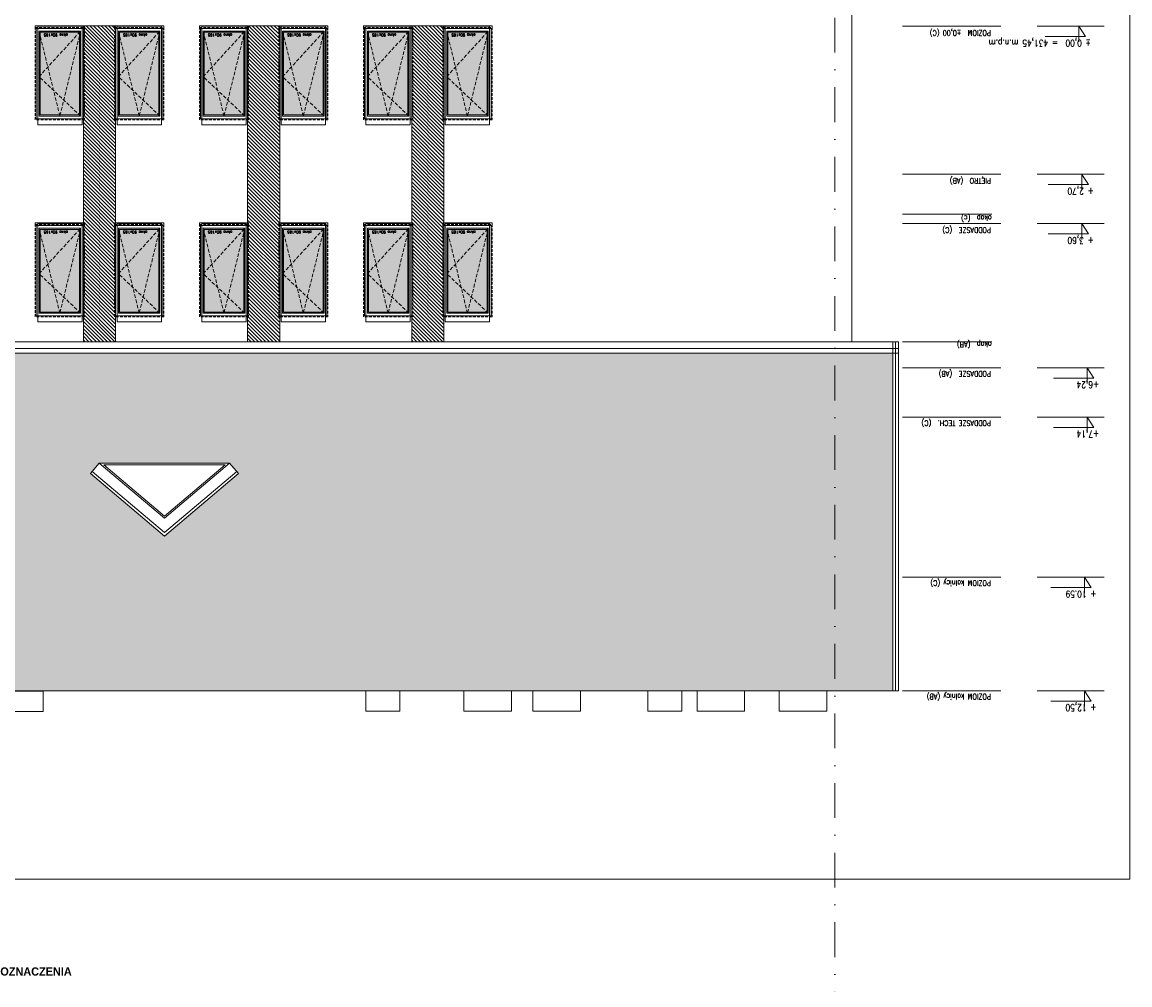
# Model space of a CAD drawing. Header units: millimetres. Extents: x -82287 to 177822, y -399756 to 0.
# Tile 205 of 228: x 53569 to 55593, y -193213 to -191455. Entities that reach past the tile are written whole.
import ezdxf
from ezdxf.enums import TextEntityAlignment as Align

# ---------------------------------------------------------------- set-up
doc = ezdxf.new("R2010")
doc.units = ezdxf.units.MM
doc.header["$MEASUREMENT"] = 0
for name, pattern in [('SUŁOSZOWA - PB 21 03$0$CACHE', [9.525, 6.35, -3.175]), ('SUŁOSZOWA - PB 21 03$0$CARKOVANA', [7.5, 5, -2.5]), ('SUŁOSZOWA - PB 21 03$0$DASHDOT', [25.4, 12.7, -6.35, 0, -6.35])]:
    doc.linetypes.add(name, pattern=pattern)
doc.layers.add('FL_XREF', color=252, linetype='Continuous')
for name, color, linetype, lineweight in [('SUŁOSZOWA - PB 21 03$0$! opisy okien elewacja', 251, 'Continuous', 0), ('SUŁOSZOWA - PB 21 03$0$!! 0_ Istn-okna', 251, 'Continuous', 0), ('SUŁOSZOWA - PB 21 03$0$!! 0_ Istn-widok', 251, 'Continuous', 0), ('SUŁOSZOWA - PB 21 03$0$!! 0_ Opis', 251, 'Continuous', 0), ('SUŁOSZOWA - PB 21 03$0$!! 0_ WIDOK ELEWACJA', 251, 'Continuous', 0), ('SUŁOSZOWA - PB 21 03$0$!! 0_Istn-drzwi', 251, 'Continuous', 0), ('SUŁOSZOWA - PB 21 03$0$!! 0_Opis_pom', 251, 'Continuous', 0), ('SUŁOSZOWA - PB 21 03$0$!! 1  WYDZIELENIE PPOŻ', 251, 'Continuous', 0), ('SUŁOSZOWA - PB 21 03$0$!! 1_ELEWACJA KOLOR', 251, 'Continuous', 0), ('SUŁOSZOWA - PB 21 03$0$!! 1_Hatch dach', 251, 'Continuous', 0), ('SUŁOSZOWA - PB 21 03$0$!! 1_OPIS POM NOWE', 251, 'Continuous', 0), ('SUŁOSZOWA - PB 21 03$0$!! 2_NOWE OKNA WIDOk - remont', 251, 'Continuous', 0), ('SUŁOSZOWA - PB 21 03$0$!! 2_TYNK OBRYS', 251, 'Continuous', 0), ('SUŁOSZOWA - PB 21 03$0$0-osie-liniA', 251, 'SUŁOSZOWA - PB 21 03$0$DASHDOT', 0), ('SUŁOSZOWA - PB 21 03$0$0-rzedne-blok', 251, 'Continuous', 0)]:
    doc.layers.add(name, color=color, linetype=linetype, lineweight=lineweight)
doc.layers.add('SUŁOSZOWA - PB 21 03$0$!! 0_ramki', color=251, linetype='Continuous', lineweight=0, plot=False)
doc.styles.add('SUŁOSZOWA - PB 21 03$0$ARIAL', font='tahoma.ttf')
doc.styles.add('SUŁOSZOWA - PB 21 03$0$DEUTSCH', font='SIMPLEX8')
doc.styles.add('SUŁOSZOWA - PB 21 03$0$SIMPLEX', font='simplex.shx', dxfattribs={"width": 0.77})
doc.styles.add('SUŁOSZOWA - PB 21 03$0$STYLE10', font='arialbd.ttf')
doc.styles.add('SUŁOSZOWA - PB 21 03$0$TXT', font='simplex.shx')
pattern_1 = [(135, (130878.9713, -432804.355), (-3.367596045, -3.367596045), [])]

# ---------------------------------------------------------------- blocks, each defined once
blk = doc.blocks.new('SUŁOSZOWA - PB 21 03$0$okno 90x180')
at = {"layer": 'SUŁOSZOWA - PB 21 03$0$!! 1_Hatch dach', "true_color": 0x575757}
h = blk.add_hatch(dxfattribs=at)
h.set_pattern_fill('DOTS', color=251)
h.set_pattern_definition([(0, (-9632.3096, -11392.1331), (0.79375, 1.5875), [0, -1.5875])])
h.paths.add_polyline_path([(9, -20), (81, -20), (81, -171), (9, -171)])
at = {"layer": 'SUŁOSZOWA - PB 21 03$0$!! 0_ Istn-okna', "linetype": 'SUŁOSZOWA - PB 21 03$0$CARKOVANA', "lineweight": 5}
blk.add_lwpolyline([(0, -11), (90, -11), (90, -180), (0, -180)], close=True, dxfattribs=at)
at = {"layer": 'SUŁOSZOWA - PB 21 03$0$!! 0_ Istn-okna'}
for points in [[(2, -13), (88, -13), (88, -178), (2, -178)], [(7, -18), (83, -18), (83, -173), (7, -173)], [(9, -20), (81, -20), (81, -171), (9, -171)], [(0, -178), (90, -178), (90, -183), (0, -183)]]:
    blk.add_lwpolyline(points, close=True, dxfattribs=at)
at = {"layer": 'SUŁOSZOWA - PB 21 03$0$!! 1_Hatch dach', "color": 251, "linetype": 'SUŁOSZOWA - PB 21 03$0$CACHE', "true_color": 0x575757}
for points in [[(7, -173), (45, -18), (83, -173)], [(7, -18), (83, -90), (7, -173)]]:
    blk.add_lwpolyline(points, dxfattribs=at)
at = {"insert": (30.1, -163.6), "char_height": 5, "attachment_point": 1, "style": 'SUŁOSZOWA - PB 21 03$0$TXT'}
blk.add_mtext_dynamic_manual_height_columns('okno 90x165', width=52.63, gutter_width=75, heights=[0], dxfattribs=at)
blk = doc.blocks.new('SUŁOSZOWA - PB 21 03$0$BLOK OSIE A-B PN')
at = {"layer": 'SUŁOSZOWA - PB 21 03$0$0-osie-liniA', "ltscale": 5}
blk.add_lwpolyline([(54991.7, -182063), (54991.7, -184306.7)], dxfattribs=at)
blk = doc.blocks.new('SUŁOSZOWA - PB 21 03$0$D_kota')
for p, q in [((8.7, 0), (8.7, 23)), ((-0.8, 15), (8.7, 15)), ((8.7, 0), (-0.8, 15))]:
    blk.add_line(p, q)
blk.add_lwpolyline([(-0.8, 15), (57.9, 15)])
at = {"style": 'SUŁOSZOWA - PB 21 03$0$DEUTSCH', "width": 0.8}
blk.add_attdef('POZ.ARCH', (7.3, 19.7), '', height=10, dxfattribs=at)
blk = doc.blocks.new('SUŁOSZOWA - PB 21 03$0$rzędne elewacje 2')
at = {"layer": 'SUŁOSZOWA - PB 21 03$0$0-rzedne-blok'}
for p, q in [((45385.6, -192844.4), (45385.6, -192773.7)), ((45385.6, -192907), (45385.6, -192784.5)), ((45415.6, -192907), (45415.6, -192784.5)), ((45505.6, -192907), (45505.6, -192784.5)), ((45685.6, -192907), (45685.6, -192784.5)), ((45775.6, -192907), (45775.6, -192784.5)), ((46045.6, -192907), (46045.6, -192784.5)), ((46135.6, -192907), (46135.6, -192784.5)), ((46399.6, -192907), (46399.6, -192784.5)), ((46489.6, -192907), (46489.6, -192784.5)), ((46782.1, -192907), (46782.1, -192784.5)), ((46989.6, -192907), (46989.6, -192784.5)), ((45385.6, -193153), (45385.6, -192973.3)), ((45415.6, -193153), (45415.6, -192973.3)), ((45505.6, -193153), (45505.6, -192973.3)), ((45685.6, -193153), (45685.6, -192973.3)), ((45775.6, -193153), (45775.6, -192973.3)), ((46045.6, -193153), (46045.6, -192973.3)), ((46135.6, -193153), (46135.6, -192973.3)), ((46399.6, -193153), (46399.6, -192973.3)), ((46489.6, -193153), (46489.6, -192973.3)), ((46782.1, -193153), (46782.1, -192973.3)), ((46989.6, -193153), (46989.6, -192973.3)), ((46118.7, -193153), (46118.7, -192990.2)), ((46352, -193153), (46352, -192990.2))]:
    blk.add_line(p, q, dxfattribs=at)
ref = blk.add_blockref('SUŁOSZOWA - PB 21 03$0$D_kota', (45386.4, -192760.2), dxfattribs=dict(at, xscale=1.250000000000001, yscale=1.250000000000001, zscale=1.250000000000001, rotation=269.9999999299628))
ref.add_attrib('POZ.ARCH', '- 3,90', (45411, -192749.3), dxfattribs={"layer": '0', "height": 12.5, "rotation": 270, "style": 'SUŁOSZOWA - PB 21 03$0$DEUTSCH', "width": 0.8})
ref = blk.add_blockref('SUŁOSZOWA - PB 21 03$0$D_kota', (45415.6, -192814.4), dxfattribs=dict(at, xscale=1.250000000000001, yscale=1.250000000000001, zscale=1.250000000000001, rotation=269.9999999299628))
ref.add_attrib('POZ.ARCH', '- 3,60', (45440.2, -192803.6), dxfattribs={"layer": '0', "height": 12.5, "rotation": 270, "style": 'SUŁOSZOWA - PB 21 03$0$DEUTSCH', "width": 0.8})
ref = blk.add_blockref('SUŁOSZOWA - PB 21 03$0$D_kota', (45505.6, -192814.4), dxfattribs=dict(at, xscale=1.250000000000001, yscale=1.250000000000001, zscale=1.250000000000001, rotation=269.9999999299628))
ref.add_attrib('POZ.ARCH', '- 2,70', (45530.2, -192803.6), dxfattribs={"layer": '0', "height": 12.5, "rotation": 270, "style": 'SUŁOSZOWA - PB 21 03$0$DEUTSCH', "width": 0.8})
ref = blk.add_blockref('SUŁOSZOWA - PB 21 03$0$D_kota', (46046.1, -192814.4), dxfattribs=dict(at, xscale=1.250000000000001, yscale=1.250000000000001, zscale=1.250000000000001, rotation=269.9999999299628))
ref.add_attrib('POZ.ARCH', '+ 2,70', (46070.7, -192803.6), dxfattribs={"layer": '0', "height": 12.5, "rotation": 270, "style": 'SUŁOSZOWA - PB 21 03$0$DEUTSCH', "width": 0.8})
ref = blk.add_blockref('SUŁOSZOWA - PB 21 03$0$D_kota', (46136.1, -192814.4), dxfattribs=dict(at, xscale=1.250000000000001, yscale=1.250000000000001, zscale=1.250000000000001, rotation=269.9999999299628))
ref.add_attrib('POZ.ARCH', '+ 3,60', (46160.7, -192803.6), dxfattribs={"layer": '0', "height": 12.5, "rotation": 270, "style": 'SUŁOSZOWA - PB 21 03$0$DEUTSCH', "width": 0.8})
ref = blk.add_blockref('SUŁOSZOWA - PB 21 03$0$D_kota', (46399.6, -192804.7), dxfattribs=dict(at, xscale=1.250000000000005, yscale=1.250000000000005, zscale=1.250000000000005, rotation=269.9999999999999))
ref.add_attrib('POZ.ARCH', '+6,24', (46424.2, -192793.8), dxfattribs={"layer": '0', "height": 12.5, "rotation": 270, "style": 'SUŁOSZOWA - PB 21 03$0$DEUTSCH', "width": 0.8})
ref = blk.add_blockref('SUŁOSZOWA - PB 21 03$0$D_kota', (46489.6, -192804.7), dxfattribs=dict(at, xscale=1.250000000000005, yscale=1.250000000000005, zscale=1.250000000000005, rotation=269.9999999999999))
ref.add_attrib('POZ.ARCH', '+7,14', (46514.2, -192793.8), dxfattribs={"layer": '0', "height": 12.5, "rotation": 270, "style": 'SUŁOSZOWA - PB 21 03$0$DEUTSCH', "width": 0.8})
ref = blk.add_blockref('SUŁOSZOWA - PB 21 03$0$D_kota', (46782.1, -192809.5), dxfattribs=dict(at, xscale=1.250000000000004, yscale=1.250000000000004, zscale=1.250000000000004, rotation=269.9999999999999))
ref.add_attrib('POZ.ARCH', '+ 10.59', (46806.7, -192798.7), dxfattribs={"layer": '0', "height": 12.5, "rotation": 270, "style": 'SUŁOSZOWA - PB 21 03$0$DEUTSCH', "width": 0.8})
ref = blk.add_blockref('SUŁOSZOWA - PB 21 03$0$D_kota', (46989.6, -192809.5), dxfattribs=dict(at, xscale=1.250000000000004, yscale=1.250000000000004, zscale=1.250000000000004, rotation=269.9999999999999))
ref.add_attrib('POZ.ARCH', '+ 12,50', (47014.2, -192798.7), dxfattribs={"layer": '0', "height": 12.5, "rotation": 270, "style": 'SUŁOSZOWA - PB 21 03$0$DEUTSCH', "width": 0.8})
ref = blk.add_blockref('SUŁOSZOWA - PB 21 03$0$D_kota', (45685.6, -192819.8), dxfattribs=dict(at, xscale=1.250000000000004, yscale=1.250000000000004, zscale=1.250000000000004, rotation=269.9999999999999))
ref.add_attrib('POZ.ARCH', '- 0,90  ', (45710.2, -192809), dxfattribs={"layer": '0', "height": 12.5, "rotation": 270, "style": 'SUŁOSZOWA - PB 21 03$0$DEUTSCH', "width": 0.8})
ref = blk.add_blockref('SUŁOSZOWA - PB 21 03$0$D_kota', (45775.6, -192819.8), dxfattribs=dict(at, xscale=1.250000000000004, yscale=1.250000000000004, zscale=1.250000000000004, rotation=269.9999999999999))
ref.add_attrib('POZ.ARCH', '%%p 0,00  = 431,45 m.n.p.m', (45800.2, -192809), dxfattribs={"layer": '0', "height": 12.5, "rotation": 270, "style": 'SUŁOSZOWA - PB 21 03$0$DEUTSCH', "width": 0.8})
at = {"layer": 'SUŁOSZOWA - PB 21 03$0$0-rzedne-blok', "style": 'SUŁOSZOWA - PB 21 03$0$SIMPLEX', "width": 0.77}
for s, p in [('POZIOM -1 (A)', (45390.6, -192990.1, 0)), ('POZIOM -1 (B)', (45423, -192990.4, 0)), ('POZIOM -1 (C)', (45513, -192990.4, 0)), ('PARTER  (AB)', (45693, -192991.2, 0)), ('POZIOM  %%P0,00 (C)', (45783, -192991.2, 0)), ('PIĘTRO  (AB)', (46053, -192991.2, 0)), ('okap  (c)', (46121.3, -192990.2)), ('PODDASZE  (C)', (46143, -192991.2, 0)), ('okap  (AB)', (46352, -192990.2)), ('PODDASZE  (AB)', (46405.6, -192991.2, 0)), ('PODDASZE TECH.  (C)', (46495.6, -192991.2, 0)), ('POZIOM kalnicy (C)', (46787.8, -192991.2, 0)), ('POZIOM kalnicy (AB)', (46995.3, -192991.2, 0))]:
    blk.add_text(s, height=10, rotation=270, dxfattribs=at).set_placement(p)
blk = doc.blocks.new('SUŁOSZOWA - PB 21 03')
at = {"layer": 'SUŁOSZOWA - PB 21 03$0$!! 1_ELEWACJA KOLOR'}
h = blk.add_hatch(dxfattribs=at)
h.set_pattern_fill('ANSI31', color=251, scale=1.5, angle=90)
h.set_pattern_definition(pattern_1)
h.paths.add_polyline_path([(53618.21142, -191514.00465), (53618.21142, -192091.41588), (53677.21142, -192091.41588), (53677.21142, -191514.00465)])
h = blk.add_hatch(dxfattribs=at)
h.set_pattern_fill('ANSI31', color=251, scale=1.5, angle=90)
h.set_pattern_definition(pattern_1)
h.paths.add_polyline_path([(53918.21142, -191514.00465), (53918.21142, -192091.41588), (53977.21142, -192091.41588), (53977.21142, -191514.00465)])
h = blk.add_hatch(dxfattribs=at)
h.set_pattern_fill('ANSI31', color=251, scale=1.5, angle=90)
h.set_pattern_definition(pattern_1)
h.paths.add_polyline_path([(54218.21142, -191514.00465), (54218.21142, -192091.41588), (54277.21142, -192091.41588), (54277.21142, -191514.00465)])
at = {"layer": 'SUŁOSZOWA - PB 21 03$0$!! 1_Hatch dach'}
h = blk.add_hatch(dxfattribs=at)
h.set_pattern_fill('AR-B88', color=8, scale=0.1)
h.set_pattern_definition([(0, (0, 0), (0, 20.32), []), (90, (0, 0), (-10.16, 20.32), [20.32, -20.32])])
h.paths.add_polyline_path([(51367.40264, -192446.46829), (51232.09142, -192332.02298), (51248.23597, -192312.93493), (51486.5693, -192312.93493), (51502.71385, -192332.02298)], flags=16)
h.paths.add_polyline_path([(51367.40264, -192413.72529), (51248.23597, -192312.93493), (51486.5693, -192312.93493)], flags=0)
h.paths.add_polyline_path([(51367.40264, -192409.79613), (51256.42847, -192315.93493), (51478.3768, -192315.93493)], flags=0)
h.paths.add_polyline_path([(51083.54718, -192332.02298), (50948.23597, -192446.46829), (50812.92476, -192332.02298), (50829.0693, -192312.93493), (51067.40264, -192312.93493)], flags=16)
h.paths.add_polyline_path([(51067.40264, -192312.93493), (50948.23597, -192413.72529), (50829.0693, -192312.93493)], flags=0)
h.paths.add_polyline_path([(51059.21014, -192315.93493), (50948.23597, -192409.79613), (50837.2618, -192315.93493)], flags=0)
h.paths.add_polyline_path([(50664.38051, -192332.02298), (50529.0693, -192446.46829), (50393.75809, -192332.02298), (50409.90264, -192312.93493), (50648.23597, -192312.93493)], flags=16)
h.paths.add_polyline_path([(50648.23597, -192312.93493), (50529.0693, -192413.72529), (50409.90264, -192312.93493)], flags=0)
h.paths.add_polyline_path([(50640.04347, -192315.93493), (50529.0693, -192409.79613), (50418.09513, -192315.93493)], flags=0)
h.paths.add_polyline_path([(52792.709, -192332.02298), (52808.85355, -192312.93493), (53047.18688, -192312.93493), (53063.33142, -192332.02298), (52928.02021, -192446.46829)], flags=16)
h.paths.add_polyline_path([(52808.85355, -192312.93493), (53047.18688, -192312.93493), (52928.02021, -192413.72529)], flags=0)
h.paths.add_polyline_path([(52817.04604, -192315.93493), (53038.99438, -192315.93493), (52928.02021, -192409.79613)], flags=0)
h.paths.add_polyline_path([(50038.0127, -192302.56409), (49868.0127, -192302.56409), (49868.0127, -192183.56409), (50038.0127, -192183.56409)], flags=0)
h.paths.add_polyline_path([(50031.0127, -192295.56409), (49955.5127, -192295.56409), (49955.5127, -192190.56409), (50031.0127, -192190.56409)], flags=0)
h.paths.add_polyline_path([(50029.0127, -192294.10453), (50028.27215, -192293.56409), (49993.98174, -192293.56409), (49993.2627, -192295.56409), (49992.54365, -192293.56409), (49957.70317, -192293.56409), (49957.70317, -192196.65679), (49956.23174, -192192.56409), (50028.16572, -192192.56409), (50031.0127, -192190.56409), (50029.0127, -192196.127)], flags=0)
h.paths.add_polyline_path([(53211.87567, -192332.02298), (53228.02021, -192312.93493), (53466.35355, -192312.93493), (53482.49809, -192332.02298), (53347.18688, -192446.46829)], flags=16)
h.paths.add_polyline_path([(49950.5127, -192295.56409), (49875.0127, -192295.56409), (49875.0127, -192190.56409), (49950.5127, -192190.56409)], flags=0)
h.paths.add_polyline_path([(49948.32223, -192293.56409), (49913.48174, -192293.56409), (49912.7627, -192295.56409), (49912.04365, -192293.56409), (49877.75324, -192293.56409), (49877.0127, -192294.10453), (49877.0127, -192196.127), (49875.0127, -192190.56409), (49877.85967, -192192.56409), (49949.79365, -192192.56409), (49948.32223, -192196.65679)], flags=0)
h.paths.add_polyline_path([(53228.02021, -192312.93493), (53466.35355, -192312.93493), (53347.18688, -192413.72529)], flags=0)
h.paths.add_polyline_path([(53236.21271, -192315.93493), (53458.16105, -192315.93493), (53347.18688, -192409.79613)], flags=0)
h.paths.add_polyline_path([(49738.0127, -192302.56409), (49568.0127, -192302.56409), (49568.0127, -192183.56409), (49738.0127, -192183.56409)], flags=0)
h.paths.add_polyline_path([(49731.0127, -192295.56409), (49655.5127, -192295.56409), (49655.5127, -192190.56409), (49731.0127, -192190.56409)], flags=0)
h.paths.add_polyline_path([(49729.0127, -192294.10453), (49728.27215, -192293.56409), (49693.98174, -192293.56409), (49693.2627, -192295.56409), (49692.54365, -192293.56409), (49657.70317, -192293.56409), (49657.70317, -192196.65679), (49656.23174, -192192.56409), (49728.16572, -192192.56409), (49731.0127, -192190.56409), (49729.0127, -192196.127)], flags=0)
h.paths.add_polyline_path([(49650.5127, -192295.56409), (49575.0127, -192295.56409), (49575.0127, -192190.56409), (49650.5127, -192190.56409)], flags=0)
h.paths.add_polyline_path([(49648.32223, -192293.56409), (49613.48174, -192293.56409), (49612.7627, -192295.56409), (49612.04365, -192293.56409), (49577.75324, -192293.56409), (49577.0127, -192294.10453), (49577.0127, -192196.127), (49575.0127, -192190.56409), (49577.85967, -192192.56409), (49649.79365, -192192.56409), (49648.32223, -192196.65679)], flags=0)
h.paths.add_polyline_path([(53631.04234, -192332.02298), (53647.18688, -192312.93493), (53885.52021, -192312.93493), (53901.66476, -192332.02298), (53766.35355, -192446.46829)], flags=16)
h.paths.add_polyline_path([(53647.18688, -192312.93493), (53885.52021, -192312.93493), (53766.35355, -192413.72529)], flags=0)
h.paths.add_polyline_path([(53655.37938, -192315.93493), (53877.32771, -192315.93493), (53766.35355, -192409.79613)], flags=0)
h.paths.add_polyline_path([(49438.0127, -192302.56409), (49268.0127, -192302.56409), (49268.0127, -192183.56409), (49438.0127, -192183.56409)], flags=0)
h.paths.add_polyline_path([(49431.0127, -192295.56409), (49355.5127, -192295.56409), (49355.5127, -192190.56409), (49431.0127, -192190.56409)], flags=0)
h.paths.add_polyline_path([(49429.0127, -192294.10453), (49428.27215, -192293.56409), (49393.98174, -192293.56409), (49393.2627, -192295.56409), (49392.54365, -192293.56409), (49357.70317, -192293.56409), (49357.70317, -192196.65679), (49356.23174, -192192.56409), (49428.16572, -192192.56409), (49431.0127, -192190.56409), (49429.0127, -192196.127)], flags=0)
h.paths.add_polyline_path([(49350.5127, -192295.56409), (49275.0127, -192295.56409), (49275.0127, -192190.56409), (49350.5127, -192190.56409)], flags=0)
h.paths.add_polyline_path([(49348.32223, -192293.56409), (49313.48174, -192293.56409), (49312.7627, -192295.56409), (49312.04365, -192293.56409), (49277.75324, -192293.56409), (49277.0127, -192294.10453), (49277.0127, -192196.127), (49275.0127, -192190.56409), (49277.85967, -192192.56409), (49349.79365, -192192.56409), (49348.32223, -192196.65679)], flags=0)
h.paths.add_polyline_path([(49128.71142, -192302.56409), (48958.71142, -192302.56409), (48958.71142, -192183.56409), (49128.71142, -192183.56409)], flags=0)
h.paths.add_polyline_path([(49121.71142, -192295.56409), (49046.21142, -192295.56409), (49046.21142, -192190.56409), (49121.71142, -192190.56409)], flags=0)
h.paths.add_polyline_path([(49119.71142, -192294.10453), (49118.97088, -192293.56409), (49084.68047, -192293.56409), (49083.96142, -192295.56409), (49083.24238, -192293.56409), (49048.40189, -192293.56409), (49048.40189, -192196.65679), (49046.93047, -192192.56409), (49118.86445, -192192.56409), (49121.71142, -192190.56409), (49119.71142, -192196.127)], flags=0)
h.paths.add_polyline_path([(49041.21142, -192295.56409), (48965.71142, -192295.56409), (48965.71142, -192190.56409), (49041.21142, -192190.56409)], flags=0)
h.paths.add_polyline_path([(49039.02095, -192293.56409), (49004.18047, -192293.56409), (49003.46142, -192295.56409), (49002.74238, -192293.56409), (48968.45197, -192293.56409), (48967.71142, -192294.10453), (48967.71142, -192196.127), (48965.71142, -192190.56409), (48968.5584, -192192.56409), (49040.49238, -192192.56409), (49039.02095, -192196.65679)], flags=0)
h.paths.add_polyline_path([(49049.88367, -192193.72372), (48997.85986, -192193.72372), (48997.85986, -192201.22372), (49049.88367, -192201.22372)], flags=8)
h.paths.add_polyline_path([(49359.18494, -192193.72372), (49307.16113, -192193.72372), (49307.16113, -192201.22372), (49359.18494, -192201.22372)], flags=8)
h.paths.add_polyline_path([(49659.18494, -192193.72372), (49607.16113, -192193.72372), (49607.16113, -192201.22372), (49659.18494, -192201.22372)], flags=8)
h.paths.add_polyline_path([(49959.18494, -192193.72372), (49907.16113, -192193.72372), (49907.16113, -192201.22372), (49959.18494, -192201.22372)], flags=8)
h.paths.add_polyline_path([(50129.71142, -192112.04828), (50129.71142, -192729.00465), (55097.71142, -192729.00465), (55097.71142, -192112.04828), (52927.71142, -192112.04828), (52927.71142, -191847.63705), (52634.71142, -191847.63705), (52634.71142, -192091.41588), (52704.71142, -192091.41588), (52704.71142, -192103.40448), (52719.71142, -192103.40448), (52719.71142, -192126.2539), (52147.71142, -192629.6139), (51575.71142, -192126.2539), (51575.71142, -192112.04828)])
at = {"layer": 'SUŁOSZOWA - PB 21 03$0$! opisy okien elewacja'}
for points in [[(50129.71142, -192729.00465), (55097.71142, -192729.00465), (55097.71142, -192112.04828), (52927.71142, -192112.04828), (52927.71142, -191847.63705), (52634.71142, -191847.63705), (52634.71142, -192091.41588), (52704.71142, -192091.41588), (52704.71142, -192103.40448), (52719.71142, -192103.40448), (52719.71142, -192126.2539), (52147.71142, -192629.6139), (51575.71142, -192126.2539), (51575.71142, -192112.04828), (48811.71142, -192112.04828), (48811.71142, -192729.00465), (50104.71142, -192729.00465)], [(53885.52021, -192312.93493), (53647.18688, -192312.93493)]]:
    blk.add_lwpolyline(points, dxfattribs=at)
at = {"layer": 'SUŁOSZOWA - PB 21 03$0$!! 0_ Istn-widok'}
for points in [[(53544.71142, -192766.50465), (53457.71142, -192766.50465), (53457.71142, -192729.50465), (53544.71142, -192729.50465)], [(54196.71142, -192766.00465), (54134.71142, -192766.00465), (54134.71142, -192729.00465), (54196.71142, -192729.00465)], [(54400.71142, -192766.00465), (54313.71142, -192766.00465), (54313.71142, -192729.00465), (54400.71142, -192729.00465)], [(54526.71142, -192766.00465), (54439.71142, -192766.00465), (54439.71142, -192729.00465), (54526.71142, -192729.00465)], [(54711.71142, -192766.00465), (54649.71142, -192766.00465), (54649.71142, -192729.00465), (54711.71142, -192729.00465)], [(54826.71142, -192766.00465), (54739.71142, -192766.00465), (54739.71142, -192729.00465), (54826.71142, -192729.00465)], [(54976.71142, -192766.00465), (54889.71142, -192766.00465), (54889.71142, -192729.00465), (54976.71142, -192729.00465)]]:
    blk.add_lwpolyline(points, close=True, dxfattribs=at)
at = {"layer": 'SUŁOSZOWA - PB 21 03$0$!! 0_ WIDOK ELEWACJA'}
for p, q in [((53647.18688, -192312.93493), (53766.35355, -192413.72529)), ((53766.35355, -192413.72529), (53885.52021, -192312.93493)), ((53631.04234, -192332.02298), (53766.35355, -192446.46829)), ((53634.27124, -192328.20537), (53766.35355, -192439.91969)), ((53766.35355, -192439.91969), (53898.43585, -192328.20537)), ((53766.35355, -192446.46829), (53901.66476, -192332.02298))]:
    blk.add_line(p, q, dxfattribs=at)
for points in [[(55022.71142, -192091.41588), (55022.71142, -191425.00465)], [(52962.30008, -192091.41588), (55107.71142, -192091.41588)], [(55097.71142, -192729.00465), (55097.71142, -192091.41588)], [(55102.71142, -192729.00465), (55102.71142, -192091.41588)], [(55107.71142, -192729.00465), (55107.71142, -192091.41588)], [(52927.71142, -192103.40448), (55107.71142, -192103.40448)], [(52927.71142, -192112.04828), (55107.71142, -192112.04828)], [(48801.71142, -192729.00465), (55107.71142, -192729.00465)]]:
    blk.add_lwpolyline(points, dxfattribs=at)
for points in [[(53534.71142, -191695.00465), (53534.71142, -191515.00465), (53615.71142, -191515.00465), (53615.71142, -191695.00465)], [(53679.71142, -191695.00465), (53679.71142, -191515.00465), (53760.71142, -191515.00465), (53760.71142, -191695.00465)], [(53834.71142, -191695.00465), (53834.71142, -191515.00465), (53915.71142, -191515.00465), (53915.71142, -191695.00465)], [(53979.71142, -191695.00465), (53979.71142, -191515.00465), (54060.71142, -191515.00465), (54060.71142, -191695.00465)], [(54134.71142, -191695.00465), (54134.71142, -191515.00465), (54215.71142, -191515.00465), (54215.71142, -191695.00465)], [(54279.71142, -191695.00465), (54279.71142, -191515.00465), (54360.71142, -191515.00465), (54360.71142, -191695.00465)], [(53534.71142, -192055.00465), (53534.71142, -191875.00465), (53615.71142, -191875.00465), (53615.71142, -192055.00465)], [(53679.71142, -192055.00465), (53679.71142, -191875.00465), (53760.71142, -191875.00465), (53760.71142, -192055.00465)], [(53834.71142, -192055.00465), (53834.71142, -191875.00465), (53915.71142, -191875.00465), (53915.71142, -192055.00465)], [(53979.71142, -192055.00465), (53979.71142, -191875.00465), (54060.71142, -191875.00465), (54060.71142, -192055.00465)], [(54134.71142, -192055.00465), (54134.71142, -191875.00465), (54215.71142, -191875.00465), (54215.71142, -192055.00465)], [(54279.71142, -192055.00465), (54279.71142, -191875.00465), (54360.71142, -191875.00465), (54360.71142, -192055.00465)], [(53766.35355, -192413.72529), (53885.52021, -192312.93493), (53647.18688, -192312.93493)], [(53766.35355, -192409.79613), (53877.32771, -192315.93493), (53655.37938, -192315.93493)]]:
    blk.add_lwpolyline(points, close=True, dxfattribs=at)
at = {"layer": 'SUŁOSZOWA - PB 21 03$0$!! 0_Istn-drzwi'}
for points in [[(53647.18688, -192312.93493), (53631.04234, -192332.02298)], [(53885.52021, -192312.93493), (53901.66476, -192332.02298)]]:
    blk.add_lwpolyline(points, dxfattribs=at)
at = {"layer": 'SUŁOSZOWA - PB 21 03$0$!! 0_ramki'}
blk.add_lwpolyline([(48191.01382, -190618.54154), (55530.76451, -190618.54154), (55530.76451, -193073.18237), (48191.01382, -193073.18237)], close=True, dxfattribs=at)
at = {"layer": 'SUŁOSZOWA - PB 21 03$0$!! 2_TYNK OBRYS'}
for points in [[(53618.21142, -191514.00465), (53618.21142, -192091.41588), (53677.21142, -192091.41588), (53677.21142, -191514.00465)], [(53918.21142, -191514.00465), (53918.21142, -192091.41588), (53977.21142, -192091.41588), (53977.21142, -191514.00465)], [(54218.21142, -191514.00465), (54218.21142, -192091.41588), (54277.21142, -192091.41588), (54277.21142, -191514.00465)]]:
    blk.add_lwpolyline(points, close=True, dxfattribs=at)
blk.add_blockref('SUŁOSZOWA - PB 21 03$0$BLOK OSIE A-B PN', (0, -9182.23287))
at = {"layer": 'SUŁOSZOWA - PB 21 03$0$!! 1  WYDZIELENIE PPOŻ', "rotation": 270}
blk.add_blockref('SUŁOSZOWA - PB 21 03$0$rzędne elewacje 2', (248268.42129, -145739.38046), dxfattribs=at)
at = {"layer": 'SUŁOSZOWA - PB 21 03$0$!! 2_NOWE OKNA WIDOk - remont', "rotation": 180}
for p in [(53620.21142, -191697.00465), (53765.21142, -191697.00465), (53920.21142, -191697.00465), (54065.21142, -191697.00465), (54220.21142, -191697.00465), (54365.21142, -191697.00465), (53620.21142, -192057.00465), (53765.21142, -192057.00465), (53920.21142, -192057.00465), (54065.21142, -192057.00465), (54220.21142, -192057.00465), (54365.21142, -192057.00465)]:
    blk.add_blockref('SUŁOSZOWA - PB 21 03$0$okno 90x180', p, dxfattribs=at)
at = {"layer": 'SUŁOSZOWA - PB 21 03$0$!! 0_ Opis', "ltscale": 0.7, "style": 'SUŁOSZOWA - PB 21 03$0$STYLE10', "width": 0.95}
blk.add_text('OZNACZENIA', height=15, dxfattribs=at).set_placement((53466.44614, -193249.06513))
at = {"layer": 'SUŁOSZOWA - PB 21 03$0$!! 0_Opis_pom', "ltscale": 0.7, "style": 'SUŁOSZOWA - PB 21 03$0$ARIAL'}
for tag, p in [('B0,19', (52679.2094, -194257.55204)), ('B2,14', (73874.0461, -194402.0887)), ('B1,21', (60405.50261, -194427.18207)), ('B2,12', (73342.49259, -194413.89249)), ('A1,16', (59129.54925, -194448.08429)), ('B1/17', (59524.53699, -194450.37428)), ('B1,19', (59914.81903, -194448.15658)), ('1,23', (61575.22173, -194450.37428)), ('B2,11', (73069.01144, -194438.89383)), ('B2,16', (75195.07765, -194441.83446)), ('B0,15', (51514.15008, -194461.8073)), ('A1,1', (58808.06672, -194460.94161)), ('1,22', (60947.33929, -194456.1144)), ('B2,19.1', (76701.67035, -194466.03695)), ('B3,7', (87459.81312, -194465.07097)), ('B3,3', (88235.73906, -194465.79732)), ('B0,18', (52071.43815, -194478.40179)), ('B1,18', (59715.51745, -194473.87108)), ('B1,20', (60198.53687, -194490.17374)), ('B2,10', (72728.63362, -194489.37283)), ('B2,15', (74566.38885, -194487.81114)), ('B2,17', (75506.7465, -194471.3759)), ('B3,6', (86826.65132, -194483.15512)), ('B3,8', (90006.66539, -194478.47972)), ('A0,6', (49094.40602, -194505.72387)), ('A2,5', (72452.45009, -194505.90583)), ('B2,13', (73649.91716, -194500.01242)), ('A0,4', (49692.81919, -194517.93289)), ('A0,3', (49906.53818, -194524.03766)), ('B0,20', (53125.45224, -194527.8835)), ('B0,22', (54187.56644, -194519.04308)), ('A1,6', (58565.96262, -194514.50753)), ('B1,1', (61908.24378, -194515.48656)), ('A0,5', (49399.71914, -194533.19455)), ('B0,21', (53847.26622, -194535.08002)), ('B1,3', (62229.35503, -194604.49851)), ('B2,18', (75922.43604, -194612.23635)), ('B2,19', (77152.69039, -194617.53776)), ('A3,4', (85509.27934, -194642.47136)), ('B0,24B', (54824.42896, -194684.26784)), ('B1,4', (63476.45184, -194691.11207)), ('B0,13', (50367.63944, -194706.5583)), ('B0,16', (51457.40872, -194704.43091)), ('B0,17', (51897.58569, -194706.77195)), ('A2,4', (71695.75649, -194707.44268)), ('A1,5', (58149.22649, -194724.80163)), ('A2.1', (72371.45884, -194731.56251)), ('B0,23', (54542.05776, -194742.93939)), ('A1,2', (58744.42262, -194746.622)), ('B1,2D', (60756.29674, -194750.92727)), ('B0,14', (50962.60809, -194789.06568)), ('A1,15', (59129.54925, -194780.73348)), ('B1,4', (63483.03852, -194791.04365)), ('A3.1', (86079.08704, -194786.62422)), ('A0,2', (49295.91259, -194810.95246)), ('B0,7', (52851.95551, -194845.56115)), ('B1,2B', (62374.83512, -194841.86715)), ('B2.7', (74548.27897, -194836.12781)), ('B3,2', (89035.72921, -194837.99287)), ('B1,2A', (61803.35407, -194869.27513)), ('B0,8', (51561.38742, -194890.27848)), ('A1,3', (58810.05243, -195008.83917)), ('A3.2', (86016.50296, -195004.88875)), ('A0,1', (49914.27925, -195025.82804)), ('A0,10', (49695.87246, -195042.9259)), ('B0,17', (51225.06492, -195049.74007)), ('B0,6', (52110.41055, -195069.39267)), ('B1,8', (61403.63433, -195071.25189)), ('A2.2', (72371.45884, -195070.78713)), ('B2.2', (74976.1855, -195068.47988)), ('A0,7', (49042.50308, -195082.6056)), ('B3,11', (88623.94853, -195099.23575)), ('B3,4', (87612.56208, -195132.78192)), ('B3,5', (86839.47632, -195174.05241)), ('B0,12', (50313.60595, -195207.52936)), ('B0,11', (50726.178, -195219.06638)), ('B1,6', (63686.26823, -195231.3997)), ('B3,10', (89778.42161, -195220.68871)), ('B0,10', (51476.34179, -195259.44699)), ('B0,24A', (54359.17011, -195245.97867)), ('A1,4', (58093.66276, -195250.96213)), ('B3,9', (90479.74099, -195260.18621)), ('A0,11', (49643.96951, -195271.84772)), ('A0,8', (49042.50308, -195293.21363)), ('B0,9', (51798.4912, -195291.17482)), ('B1,14', (59332.54805, -195280.73534)), ('B2,21', (75970.16114, -195290.81005)), ('B0,3', (52068.59538, -195319.60465)), ('B1,13', (60186.62513, -195314.46953)), ('B1,10', (60892.94126, -195319.45825)), ('B1,5', (63419.22943, -195317.21026)), ('A2.3', (71832.37045, -195318.78232)), ('B2,9', (73175.51251, -195317.21162)), ('B2,4', (74493.5947, -195318.7733)), ('B2,3', (74674.2815, -195319.28036)), ('A3,3', (85569.83931, -195318.78232)), ('B2,8', (73894.209, -195338.18956)), ('B3,1', (88723.65615, -195329.98594)), ('B0,2', (52227.2348, -195357.98297)), ('B1,9', (61058.12383, -195344.48743)), ('B2.1', (75304.74121, -195348.36327)), ('B2,20', (77211.021, -195343.82367)), ('B1,2C', (61827.40698, -195369.02625)), ('B1,7', (62134.52151, -195372.05069)), ('A0,9', (49001.50444, -195413.15723)), ('B0,1', (53061.17304, -195403.85659)), ('A0,12', (49689.76592, -195485.50737)), ('B0,4', (52224.78303, -195500.96352)), ('B1,11', (61050.00078, -195512.89565)), ('B2,5', (74686.48999, -195507.24036)), ('B0,5', (52066.14362, -195556.83806)), ('B1,12', (60864.00751, -195544.00738)), ('B2,6', (74499.29165, -195549.55175)), ('C2,2', (74812.78942, -195865.8959)), ('C1,3', (61091.58871, -195973.27844)), ('C0,2A', (52278.30875, -196050.48297)), ('C0,1', (52808.36775, -196132.34208)), ('C1,2', (61690.27405, -196439.72387)), ('C1,1', (62060.59754, -196465.28533)), ('C3,1', (88979.71614, -196545.67785)), ('C0,2B', (53028.88223, -196668.8019)), ('C1,4', (61008.68123, -196686.32122)), ('C2,1', (75334.65984, -196786.2197)), ('C2,3', (74834.65119, -196933.26657)), ('C1,5', (61062.7252, -196991.42453)), ('C1,10', (62127.38542, -196998.81344)), ('C1,9', (62147.33751, -197289.53424)), ('C0,3', (52181.98562, -197341.92176)), ('C1,6', (61131.41824, -197329.69535)), ('D1,1', (73931.12245, -197584.03121)), ('C0,4', (52345.96562, -197596.60561)), ('D0,18', (60296.49264, -197617.95269)), ('C2,4', (75243.70451, -197663.89)), ('D0,7', (59141.53804, -197722.84718)), ('D0,17', (60701.16801, -197741.44864)), ('C1,7', (61222.2575, -197737.18052)), ('D1,4', (73157.19908, -197744.29721)), ('D0,3', (59562.25866, -197751.14316)), ('D1,6', (72757.78643, -197751.22612)), ('D0,6', (58741.71849, -197802.61699)), ('D0,10', (58357.73602, -197820.93991)), ('D,09', (59195.67196, -197881.51243)), ('C0,5', (52269.72696, -197902.4362)), ('C0,6', (52872.93793, -197917.07354)), ('D0,2', (59943.06082, -197917.06725)), ('D1,3', (73475.28953, -197924.29875)), ('D0,16', (60721.3534, -197935.2949)), ('D0,8', (59058.9008, -197963.64925)), ('D0,5', (59448.52586, -197969.8061)), ('C2,5', (74555.08284, -197988.7886)), ('D1,5', (73291.61607, -197999.29956)), ('D0,4', (59655.02693, -198042.2589)), ('D0,15', (60692.12223, -198127.4643)), ('D0,1', (59931.33074, -198173.12806)), ('D1,2', (73578.07819, -198172.30068)), ('D0,11', (58161.27105, -198211.45823)), ('D0,12', (58250.99458, -198537.17631)), ('D0,13', (58250.99458, -198764.99605)), ('D0,14', (59130.08589, -198795.3373)), ('D1,7', (71854.87376, -198786.88467)), ('D1,8', (71715.35366, -199212.44512))]:
    blk.add_attdef(tag, text='', height=11.968, dxfattribs=at).set_placement(p, align=Align.MIDDLE_CENTER)
at = {"layer": 'SUŁOSZOWA - PB 21 03$0$!! 1_OPIS POM NOWE', "style": 'SUŁOSZOWA - PB 21 03$0$ARIAL'}
for tag, p in [('C1.7A', (61271.6179, -197538.30303)), ('C2.5B', (74970.66097, -197546.70728)), ('C2,5C', (74903.71123, -197659.13664)), ('C2.4', (75374.07862, -197726.11453)), ('D1,2B', (74322.25834, -197791.43247)), ('C1.7C', (61260.26049, -197811.38428)), ('C1.8B', (61588.27341, -197817.62151)), ('C1.8A', (61884.42005, -197818.94854)), ('C1.7B', (61322.12354, -197933.89849)), ('C2,5A', (74943.41937, -197993.49482)), ('E1.2', (62164.78326, -198139.98688)), ('E1.5E', (62692.10372, -198153.27854)), ('D1,2C', (73419.9359, -198156.57844)), ('D1,2A', (74280.17915, -198172.30068)), ('E2.9', (75361.45041, -198161.88904)), ('E2.7', (76022.45692, -198162.26272)), ('E3.1', (88990.58975, -198158.87886)), ('E1.1', (61330.46191, -198191.9806)), ('E1.5D', (62993.60773, -198185.416)), ('E1.5C', (63016.9343, -198246.3437)), ('E1.5B', (63264.15117, -198307.8661)), ('E3.2', (88781.41347, -198385.24275)), ('E1.6', (61022.6264, -198421.00827)), ('E2.2', (74782.75417, -198427.85813)), ('E2.8', (75757.29014, -198437.09188)), ('E1.5A', (63049.47589, -198456.39852)), ('E2.6', (76531.8031, -198444.40756)), ('E3.4', (89392.22607, -198450.03942)), ('E1.5F', (62736.15118, -198589.14592)), ('E1.5G', (62892.39981, -198586.12622)), ('E1,4', (61888.25021, -198652.6996)), ('E2.1', (75803.99631, -198697.05773)), ('E1.5L', (63297.7633, -198733.65678)), ('E1.3', (61058.5992, -198806.28147)), ('E1.5H', (62893.53005, -198830.01758)), ('E2,3', (74778.52304, -198843.9541)), ('E3.3', (89150.95684, -198867.32581)), ('E1.5K', (63266.15427, -198904.67789)), ('E1.5I', (62723.74907, -199005.87002)), ('E2.4', (75135.87669, -199083.20857)), ('E2.5', (76615.04061, -199164.91143)), ('E1.5J', (63204.25187, -199215.697))]:
    blk.add_attdef(tag, text='', height=11.968, dxfattribs=at).set_placement(p, align=Align.MIDDLE_CENTER)

msp = doc.modelspace()

# ---------------------------------------------------------------- block references
at = {"layer": 'FL_XREF'}
msp.add_blockref('SUŁOSZOWA - PB 21 03', (62.3, 52.9), dxfattribs=at)

doc.saveas('drawing.dxf')
